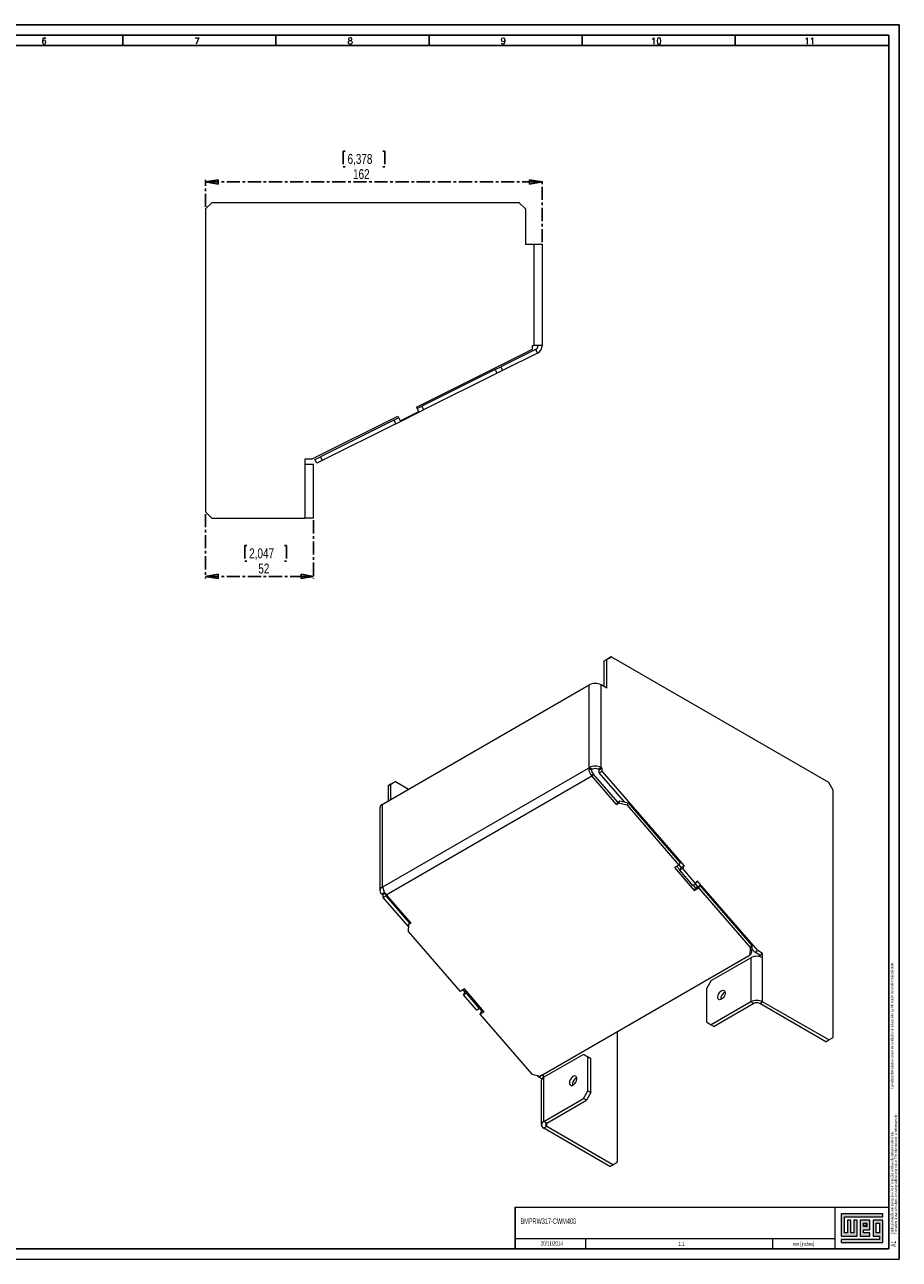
# Model space of a CAD drawing. Header units: millimetres. Extents: x 0 to 841, y 0 to 594.
# Tile 2 of 2: x 420 to 841, y 0 to 594. Entities that reach past the tile are written whole.
import ezdxf

# ---------------------------------------------------------------- set-up
doc = ezdxf.new("R2010")
doc.units = ezdxf.units.MM
doc.linetypes.add('CENTER', pattern=[10.16, 6.35, -1.27, 1.27, -1.27])
for name, color, linetype in [('CENTRO', 7, 'CENTER'), ('FORMATO', 7, 'Continuous'), ('LEGENDA', 7, 'Continuous')]:
    doc.layers.add(name, color=color, linetype=linetype)
doc.styles.add('SLDTEXTSTYLE0', font='ROMANS')
doc.styles.add('SLDTEXTSTYLE1', font='TXT', dxfattribs={"width": 0.605})
doc.styles.add('SLDTEXTSTYLE2', font='TXT', dxfattribs={"width": 0.569583})
doc.styles.add('SLDTEXTSTYLE3', font='TXT', dxfattribs={"width": 0.75})
doc.dimstyles.new('SLDDIMSTYLE0', dxfattribs={"dimtxt": 4.7625, "dimasz": 6, "dimexe": 0, "dimexo": 0.0625, "dimgap": 1.190625, "dimtad": 1, "dimdec": 1, "dimrnd": 1e-09, "dimzin": 12, "dimdsep": 46, "dimtxsty": 'SLDTEXTSTYLE3', "dimblk1": 'CLOSED', "dimblk2": 'CLOSED', "dimsah": 1, "dimcen": 0.09, "dimadec": 0, "dimazin": 3, "dimtfac": 1, "dimtdec": 1, "dimtofl": 0, "dimtmove": 0, "dimatfit": 3, "dimldrblk": 'CLOSED', "dimfxl": 1, "dimfrac": 2, "dimtolj": 1, "dimtzin": 12, "dimarcsym": 0})

# ---------------------------------------------------------------- blocks, each defined once
blk = doc.blocks.new('SW_NOTE_0')
at = {"color": 0, "linetype": 'Continuous', "lineweight": 0, "attachment_point": 1, "rotation": 90}
for s, insert, char_height, style in [('Sujeito a alteração sem aviso prévio. As informações contidas são valores de referência.                                                           Los valores demostrados pueden ser cambiados sin aviso previo. La información és de referencia solamente.', (-1.71, 0), 1.32292, 'SLDTEXTSTYLE2'), ('The values shown are subject to change without prior notice. The information is for reference only.', (0.06, 0), 1.3229, 'SLDTEXTSTYLE1')]:
    blk.add_mtext(s, dxfattribs=dict(at, insert=insert, char_height=char_height, style=style))
blk = doc.blocks.new('_CLOSED')
at = {"color": 0, "linetype": 'ByBlock', "lineweight": -2}
for p, q in [((-1, 0.166667), (0, 0)), ((-1, 0.166667), (-1, -0.166667)), ((0, 0), (-1, -0.166667)), ((0, 0), (-1, 0))]:
    blk.add_line(p, q, dxfattribs=at)
blk = doc.blocks.new('_D_4')
at = {"layer": 'CENTRO', "color": 7}
for p, q in [((507.04, 358.58), (507.04, 327.58)), ((559.04, 355.58), (559.04, 327.58)), ((526.81, 343.46), (525.85, 343.46)), ((525.85, 343.46), (525.85, 335.9)), ((545.06, 343.46), (546.02, 343.46)), ((546.02, 343.46), (546.02, 335.9)), ((525.85, 335.9), (526.81, 335.9)), ((546.02, 335.9), (545.06, 335.9)), ((507.04, 328.58), (559.04, 328.58))]:
    blk.add_line(p, q, dxfattribs=at)
at = {"layer": 'CENTRO', "color": 7, "xscale": 6, "yscale": 6, "rotation": 180}
blk.add_blockref('_CLOSED', (507.04, 328.58, 0.1), dxfattribs=at)
at = {"layer": 'CENTRO', "color": 7, "xscale": 6, "yscale": 6}
blk.add_blockref('_CLOSED', (559.04, 328.58, 0.1), dxfattribs=at)
at = {"layer": 'CENTRO', "color": 7, "char_height": 4.763, "attachment_point": 1, "style": 'SLDTEXTSTYLE3'}
for s, insert in [('2,047', (528.02, 342.03)), ('52', (532.41, 334.72))]:
    blk.add_mtext(s, dxfattribs=dict(at, insert=insert))
blk = doc.blocks.new('_D_5')
at = {"layer": 'CENTRO', "color": 7}
for p, q in [((574.17, 533.22), (573.21, 533.22)), ((573.21, 533.22), (573.21, 525.66)), ((592.42, 533.22), (593.39, 533.22)), ((593.39, 533.22), (593.39, 525.66)), ((573.21, 525.66), (574.17, 525.66)), ((593.39, 525.66), (592.42, 525.66)), ((507.04, 506.34), (507.04, 519.34)), ((507.04, 518.34), (669.04, 518.34)), ((669.04, 489.34), (669.04, 519.34))]:
    blk.add_line(p, q, dxfattribs=at)
at = {"layer": 'CENTRO', "color": 7, "xscale": 6, "yscale": 6, "rotation": 180}
blk.add_blockref('_CLOSED', (507.04, 518.34, 0.1), dxfattribs=at)
at = {"layer": 'CENTRO', "color": 7, "xscale": 6, "yscale": 6}
blk.add_blockref('_CLOSED', (669.04, 518.34, 0.1), dxfattribs=at)
at = {"layer": 'CENTRO', "color": 7, "char_height": 4.763, "attachment_point": 1, "style": 'SLDTEXTSTYLE3'}
for s, insert in [('6,378', (575.38, 531.8)), ('162', (578.02, 524.48))]:
    blk.add_mtext(s, dxfattribs=dict(at, insert=insert))

msp = doc.modelspace()

# ---------------------------------------------------------------- hatches: boundary and pattern name
at = {"linetype": 'Continuous'}
msp.add_hatch(color=7, dxfattribs=at).paths.add_polyline_path([(812.99, 21.93), (812.99, 11.15), (820.69, 11.15), (820.69, 18.85), (819.15, 18.85), (819.15, 12.69), (817.61, 12.69), (817.61, 18.85), (816.07, 18.85), (816.07, 12.69), (814.53, 12.69), (814.53, 20.39), (833.01, 20.39), (833.01, 21.93)], flags=0)
h = msp.add_hatch(color=7, dxfattribs=at)
h.paths.add_polyline_path([(812.99, 8.07), (833.01, 8.07), (833.01, 18.85), (828.39, 18.85), (828.39, 11.15), (831.47, 11.15), (831.47, 9.61), (812.99, 9.61)], flags=0)
h.paths.add_polyline_path([(829.93, 17.31), (831.47, 17.31), (831.47, 12.69), (829.93, 12.69)], flags=0)
h = msp.add_hatch(color=7, dxfattribs=at)
h.paths.add_polyline_path([(826.85, 12.69), (823.77, 12.69), (823.77, 14.23), (826.85, 14.23), (826.85, 18.85), (822.23, 18.85), (822.23, 11.15), (826.85, 11.15)], flags=0)
h.paths.add_polyline_path([(825.31, 15.77), (823.77, 15.77), (823.77, 17.31), (825.31, 17.31)], flags=0)
h = msp.add_hatch(dxfattribs=at)
h.set_pattern_fill('ANSI31', color=8, scale=0.25, style=0)
h.paths.add_polyline_path([(825.31, 15.77), (823.77, 15.77), (823.77, 17.31), (825.31, 17.31)], flags=0)

# ---------------------------------------------------------------- linework, layer by layer
at = {"color": 7, "linetype": 'Continuous', "lineweight": 15}
for p, q in [((510.04, 508.34), (507.04, 505.34)), ((507.04, 505.34), (507.04, 359.58)), ((658.04, 508.34), (510.04, 508.34)), ((661.04, 505.34), (658.04, 508.34)), ((661.04, 505.34), (661.04, 488.34)), ((661.04, 488.34), (665.04, 488.34)), ((665.04, 488.34), (665.04, 439.58)), ((665.04, 488.34), (669.04, 488.34)), ((669.04, 488.34), (669.04, 439.58)), ((664.35, 439.58), (665.04, 439.58)), ((664.35, 437.9), (664.35, 439.58)), ((669.04, 439.58), (665.04, 439.58)), ((608.51, 410.06), (664.35, 437.9)), ((665.93, 437.79), (649.14, 429.42)), ((666.82, 436), (650.03, 427.63)), ((665.93, 437.79), (666.82, 436)), ((646.45, 428.08), (611.1, 410.45)), ((646.45, 428.08), (649.14, 429.42)), ((647.35, 426.29), (646.45, 428.08)), ((649.14, 429.42), (650.03, 427.63)), ((647.35, 426.29), (612, 408.66)), ((650.03, 427.63), (647.35, 426.29)), ((609.62, 407.82), (608.51, 410.06)), ((608.87, 409.34), (611.1, 410.45)), ((611.1, 410.45), (612, 408.66)), ((558.4, 385.08), (599.56, 405.6)), ((597.68, 403.76), (599.92, 404.88)), ((598.57, 401.97), (612, 408.66)), ((599.56, 405.6), (600.67, 403.36)), ((600.67, 403.36), (609.62, 407.82)), ((597.68, 403.76), (562.33, 386.14)), ((598.57, 401.97), (563.22, 384.35)), ((597.68, 403.76), (598.57, 401.97)), ((559.64, 384.8), (562.33, 386.14)), ((562.33, 386.14), (563.22, 384.35)), ((555.04, 385.08), (558.4, 385.08)), ((555.04, 382.58), (555.04, 385.08)), ((555.04, 356.58), (555.04, 382.58)), ((555.04, 382.58), (559.04, 382.58)), ((559.04, 356.58), (559.04, 382.58)), ((560.54, 383.01), (559.64, 384.8)), ((563.22, 384.35), (560.54, 383.01)), ((507.04, 359.58), (510.04, 356.58)), ((510.04, 356.58), (555.04, 356.58)), ((559.04, 356.58), (555.04, 356.58)), ((698.82, 287.82), (700.94, 289.04)), ((700.23, 288.63), (698.82, 287.82)), ((698.82, 287.82), (698.82, 275.57)), ((702.35, 289.86), (700.23, 288.63)), ((700.23, 274.75), (700.23, 288.63)), ((700.94, 289.04), (702.35, 289.86)), ((807.01, 229.44), (702.35, 289.86)), ((592.05, 218.83), (691.75, 276.38)), ((691.75, 236.57), (691.75, 276.38)), ((697.4, 236.57), (697.4, 276.38)), ((700.23, 274.75), (697.4, 276.38)), ((592.4, 179.22), (691.39, 236.36)), ((593.97, 175.39), (692.96, 232.54)), ((691.75, 236.57), (691.39, 236.36)), ((692.81, 235.55), (691.39, 236.36)), ((693.16, 235.75), (691.75, 236.57)), ((693.16, 235.75), (692.81, 235.55)), ((693.59, 233.63), (692.96, 232.54)), ((704.83, 218.85), (692.96, 232.54)), ((705.46, 219.94), (693.59, 233.63)), ((695.99, 235.75), (697.4, 236.57)), ((695.99, 235.75), (696.48, 235.47)), ((696.48, 235.47), (697.89, 236.29)), ((696.48, 234.1), (696.48, 235.47)), ((696.48, 234.1), (697.89, 234.92)), ((708.67, 220.04), (696.48, 234.1)), ((697.4, 236.57), (697.89, 236.29)), ((697.89, 234.92), (697.89, 236.29)), ((737.38, 189.39), (697.89, 234.92)), ((594.87, 227.81), (597, 229.04)), ((596.29, 228.63), (594.87, 227.81)), ((594.87, 227.81), (594.87, 220.46)), ((598.41, 229.85), (596.29, 228.63)), ((596.29, 221.28), (596.29, 228.63)), ((597, 229.04), (598.41, 229.85)), ((598.41, 229.85), (604.78, 226.18)), ((809.13, 225.77), (807.01, 229.44)), ((809.13, 106.75), (809.13, 225.77)), ((705.46, 219.94), (704.83, 218.85)), ((705.46, 219.94), (706.53, 220.56)), ((705.89, 219.46), (706.53, 220.56)), ((706.53, 220.56), (710.54, 219.59)), ((590.87, 217.2), (590.87, 177.38)), ((592.05, 218.83), (592.05, 179.01)), ((704.83, 218.85), (705.89, 219.46)), ((709.91, 218.49), (705.89, 219.46)), ((710.54, 219.59), (709.91, 218.49)), ((709.91, 218.49), (734.91, 189.67)), ((710.54, 219.59), (735.54, 190.77)), ((735.54, 190.77), (734.91, 189.67)), ((734.91, 189.67), (732.79, 188.45)), ((732.79, 188.45), (742.28, 177.5)), ((733.84, 189.06), (735.29, 187.39)), ((735.96, 188.57), (734.95, 189.74)), ((735.96, 188.57), (735.18, 187.2)), ((735.18, 187.2), (736.59, 188.02)), ((735.18, 187.2), (741.5, 179.91)), ((735.96, 188.57), (737.38, 189.39)), ((737.38, 189.39), (736.59, 188.02)), ((736.59, 188.02), (742.92, 180.72)), ((592.05, 179.01), (592.4, 179.22)), ((741.5, 179.91), (742.92, 180.72)), ((741.69, 180.01), (742.91, 178.6)), ((742.28, 177.5), (744.4, 178.73)), ((742.91, 178.6), (742.28, 177.5)), ((744.05, 179.26), (742.82, 180.67)), ((742.91, 178.6), (745.03, 179.83)), ((742.92, 180.72), (743.71, 182.09)), ((772.81, 148.54), (743.71, 182.09)), ((745.03, 179.83), (744.4, 178.73)), ((744.4, 178.73), (769.4, 149.91)), ((745.03, 179.83), (770.03, 151)), ((592.53, 175.46), (592.05, 175.75)), ((593.49, 176.01), (592.53, 175.46)), ((592.53, 174.1), (592.53, 175.46)), ((593.95, 174.91), (592.53, 174.1)), ((604.71, 160.05), (592.53, 174.1)), ((593.95, 174.91), (593.95, 175.41)), ((605.24, 161.89), (593.95, 174.91)), ((593.97, 175.39), (605.84, 161.7)), ((604.78, 161.09), (604.56, 157.67)), ((605.41, 162.18), (604.78, 161.09)), ((605.84, 161.7), (604.78, 161.09)), ((605.41, 162.19), (605.41, 162.18)), ((604.56, 157.67), (629.55, 128.85)), ((769.18, 146.49), (769.4, 149.91)), ((769.4, 149.91), (770.03, 151)), ((770.03, 151), (769.81, 147.59)), ((771.39, 147.72), (769.93, 149.41)), ((771.39, 147.72), (772.81, 148.54)), ((775.19, 147.16), (772.81, 148.54)), ((668.06, 88.12), (769.18, 146.49)), ((750.44, 134.1), (769.53, 145.12)), ((769.81, 147.59), (769.18, 146.49)), ((769.53, 145.12), (769.53, 123.89)), ((773.77, 146.35), (771.39, 147.72)), ((773.77, 146.35), (775.19, 147.16)), ((773.77, 145.65), (773.77, 146.35)), ((775.19, 145.12), (775.19, 147.16)), ((775.19, 123.89), (775.19, 145.12)), ((750.44, 134.1), (748.32, 130.43)), ((631.67, 130.08), (629.55, 128.85)), ((632.02, 128.57), (631.03, 129.71)), ((631.23, 127.2), (632.02, 128.57)), ((632.64, 128.01), (631.23, 127.2)), ((637.56, 119.9), (631.23, 127.2)), ((641.16, 119.13), (631.67, 130.08)), ((632.66, 128.94), (632.02, 128.57)), ((632.64, 128.01), (632.97, 128.58)), ((638.97, 120.72), (632.64, 128.01)), ((748.32, 114.1), (748.32, 130.43)), ((638.97, 120.72), (637.56, 119.9)), ((640.1, 119.25), (638.88, 120.66)), ((639.3, 121.28), (638.97, 120.72)), ((639.04, 117.91), (641.16, 119.13)), ((639.67, 119), (639.04, 117.91)), ((639.67, 119), (640.74, 119.62)), ((769.53, 123.89), (750.44, 112.87)), ((770.94, 123.08), (751.85, 112.05)), ((770.94, 123.08), (769.53, 123.89)), ((773.77, 123.08), (775.19, 123.89)), ((805.59, 104.71), (773.77, 123.08)), ((807.01, 105.52), (775.19, 123.89)), ((639.04, 117.91), (664.04, 89.08)), ((748.32, 114.1), (750.44, 112.87)), ((750.44, 112.87), (751.85, 112.05)), ((705.18, 109.55), (705.18, 46.74)), ((805.59, 104.71), (807.01, 105.52)), ((807.01, 105.52), (809.13, 106.75)), ((688.92, 98.59), (669.83, 87.57)), ((691.04, 97.36), (688.92, 98.59)), ((688.92, 98.59), (690.33, 97.77)), ((690.33, 97.77), (692.45, 96.55)), ((691.04, 81.03), (691.04, 97.36)), ((692.45, 96.55), (691.04, 97.36)), ((692.45, 80.22), (692.45, 96.55)), ((664.04, 89.08), (668.06, 88.12)), ((667.45, 87.71), (666.85, 88.41)), ((668.86, 88.53), (667.45, 87.71)), ((668.97, 86.83), (667.45, 87.71)), ((668.66, 85.93), (668.66, 64.7)), ((668.86, 88.53), (668.83, 88.57)), ((670.18, 87.77), (668.86, 88.53)), ((669.83, 66.34), (669.83, 87.57)), ((685.38, 87.16), (685.71, 87.31)), ((669.83, 66.34), (688.92, 77.36)), ((688.92, 77.36), (691.04, 81.03)), ((690.33, 76.54), (688.92, 77.36)), ((692.45, 80.22), (690.33, 76.54)), ((691.04, 81.03), (692.45, 80.22)), ((671.24, 65.52), (690.33, 76.54)), ((671.24, 65.52), (669.83, 66.34)), ((671.24, 63.89), (669.83, 63.07)), ((701.65, 44.7), (669.83, 63.07)), ((703.06, 45.52), (671.24, 63.89)), ((701.65, 44.7), (703.06, 45.52)), ((703.06, 45.52), (705.18, 46.74))]:
    msp.add_line(p, q, dxfattribs=at)
at = {"color": 8, "linetype": 'Continuous', "lineweight": 15}
for p, q in [((592.42, 178.79), (592.05, 179.01)), ((593.23, 176.43), (592.05, 175.75)), ((671.24, 63.89), (671.24, 65.52))]:
    msp.add_line(p, q, dxfattribs=at)
at = {"color": 7, "linetype": 'Continuous', "lineweight": 0}
for p, q in [((833.01, 21.93), (812.99, 21.93)), ((812.99, 21.93), (812.99, 11.15)), ((814.53, 20.39), (833.01, 20.39)), ((814.53, 12.69), (814.53, 20.39)), ((817.61, 18.85), (816.07, 18.85)), ((816.07, 18.85), (816.07, 12.69)), ((817.61, 12.69), (817.61, 18.85)), ((820.69, 18.85), (819.15, 18.85)), ((819.15, 18.85), (819.15, 12.69)), ((820.69, 11.15), (820.69, 18.85)), ((826.85, 18.85), (822.23, 18.85)), ((822.23, 18.85), (822.23, 11.15)), ((826.85, 14.23), (826.85, 18.85)), ((833.01, 18.85), (828.39, 18.85)), ((828.39, 18.85), (828.39, 11.15)), ((833.01, 20.39), (833.01, 21.93)), ((833.01, 8.07), (833.01, 18.85)), ((816.07, 12.69), (814.53, 12.69)), ((819.15, 12.69), (817.61, 12.69)), ((823.77, 17.31), (825.31, 17.31)), ((823.77, 15.77), (823.77, 17.31)), ((825.31, 15.77), (823.77, 15.77)), ((823.77, 14.23), (826.85, 14.23)), ((823.77, 12.69), (823.77, 14.23)), ((826.85, 12.69), (823.77, 12.69)), ((825.31, 17.31), (825.31, 15.77)), ((826.85, 11.15), (826.85, 12.69)), ((829.93, 12.69), (829.93, 17.31)), ((829.93, 17.31), (831.47, 17.31)), ((831.47, 12.69), (829.93, 12.69)), ((831.47, 17.31), (831.47, 12.69)), ((689.95, 10.03), (689.95, 5)), ((780, 10.03), (780, 5)), ((812.99, 11.15), (820.69, 11.15)), ((812.99, 9.61), (812.99, 8.07)), ((831.47, 9.61), (812.99, 9.61)), ((812.99, 8.07), (833.01, 8.07)), ((822.23, 11.15), (826.85, 11.15)), ((828.39, 11.15), (831.47, 11.15)), ((831.47, 11.15), (831.47, 9.61))]:
    msp.add_line(p, q, dxfattribs=at)
at = {"color": 7, "linetype": 'Continuous', "lineweight": 15, "flags": 128}
for points in [[(755.39, 125.12), (754.91, 124.92), (754.47, 124.89), (754.1, 125.02), (753.82, 125.32), (753.66, 125.75), (753.62, 126.28), (753.72, 126.88), (753.94, 127.5), (754.27, 128.1), (754.68, 128.63), (755.15, 129.04), (755.63, 129.32), (756.09, 129.44), (756.5, 129.39), (756.83, 129.17), (757.05, 128.81), (757.15, 128.32), (757.12, 127.74), (756.96, 127.13), (756.68, 126.51), (756.31, 125.95), (755.86, 125.47), (755.39, 125.12)], [(683.97, 83.89), (684.45, 84.24), (684.89, 84.72), (685.26, 85.28), (685.54, 85.9), (685.7, 86.52), (685.73, 87.09), (685.64, 87.58), (685.41, 87.94), (685.09, 88.16), (684.67, 88.21), (684.21, 88.09), (683.73, 87.82), (683.27, 87.4), (682.85, 86.87), (682.53, 86.28), (682.3, 85.65), (682.21, 85.05), (682.24, 84.52), (682.4, 84.09), (682.68, 83.79), (683.05, 83.66), (683.49, 83.69), (683.97, 83.89)]]:
    msp.add_lwpolyline(points, dxfattribs=at)
at = {"color": 7, "linetype": 'Continuous', "lineweight": 15}
for centre, radius, start, end in [((665.04, 439.58), 2, 296.5, 0), ((665.04, 439.58), 4, 296.5, 0), ((694.58, 270.93), 6.15, 62.60971, 117.3903), ((697.58, 236.66), 6.19, 182.751, 221.76478), ((694.58, 231.11), 6.15, 62.60971, 117.3903), ((695.9, 235.7), 3.1, 182.75098, 221.76483), ((694.58, 233.02), 3.07, 62.60957, 117.39037), ((592.88, 217), 2.01, 114.37482, 174.30505), ((592.67, 177.38), 1.75, 110.78348, 249.21651), ((598.58, 179.51), 6.19, 182.751, 221.76478), ((772.36, 139.66), 6.15, 62.60971, 117.39029), ((758.64, 125.28), 3.59, 114.91917, 185.08607), ((772.36, 118.43), 6.15, 62.60971, 117.39029), ((772.36, 120.35), 3.07, 62.60947, 117.39053), ((670.66, 85.73), 2.01, 114.37485, 174.30507), ((687.3, 84.03), 3.67, 121.55089, 184.55656), ((670.45, 64.7), 1.75, 110.78349, 249.21651), ((671.55, 64.7), 0.873, 110.78303, 249.21697)]:
    msp.add_arc(centre, radius, start, end, dxfattribs=at)
at = {"layer": 'FORMATO'}
for p, q in [((841, 594), (0, 594)), ((841, 0), (841, 594)), ((836, 589), (25, 589)), ((467.2, 589), (467.2, 584)), ((540.9, 589), (540.9, 584)), ((614.6, 589), (614.6, 584)), ((688.3, 589), (688.3, 584)), ((762, 589), (762, 584)), ((836, 589), (836, 584)), ((25, 584), (836, 584)), ((835.95, 5), (835.95, 584)), ((656, 25.11), (656, 5)), ((835.95, 5), (24.95, 5))]:
    msp.add_line(p, q, dxfattribs=at)
at = {"layer": 'FORMATO', "lineweight": 0}
for p, q in [((656, 25.11), (836, 25.11)), ((810, 25), (810, 5)), ((655.95, 10), (689.95, 10.03)), ((689.95, 10.03), (809.95, 10.03)), ((0, 0), (841, 0))]:
    msp.add_line(p, q, dxfattribs=at)

# ---------------------------------------------------------------- block references
at = {"color": 7, "linetype": 'Continuous', "lineweight": 0}
msp.add_blockref('SW_NOTE_0', (838.49, 12.01), dxfattribs=at)

# ---------------------------------------------------------------- texts
at = {"layer": 'FORMATO'}
for s, insert, char_height, attachment_point, style in [('6', (429.26, 587.66), 3, 2, 'SLDTEXTSTYLE0'), ('7', (502.96, 587.66), 3, 2, 'SLDTEXTSTYLE0'), ('8', (576.66, 587.66), 3, 2, 'SLDTEXTSTYLE0'), ('9', (650.36, 587.66), 3, 2, 'SLDTEXTSTYLE0'), ('10', (724.03, 587.66), 3, 2, 'SLDTEXTSTYLE0'), ('11', (797.73, 587.66), 3, 2, 'SLDTEXTSTYLE0'), ('mm [inches]', (789.69, 8.32), 1.9, 1, 'SLDTEXTSTYLE1')]:
    msp.add_mtext(s, dxfattribs=dict(at, insert=insert, char_height=char_height, attachment_point=attachment_point, style=style))
at = {"layer": 'LEGENDA', "style": 'SLDTEXTSTYLE1'}
for s, insert, char_height, attachment_point in [('BMPRW317-CWM400', (658.62, 19.68), 2.6458, 1), ('20/11/2014', (673.7, 8.68), 2.117, 2), ('1:1', (736.13, 8.56), 2.117, 2)]:
    msp.add_mtext(s, dxfattribs=dict(at, insert=insert, char_height=char_height, attachment_point=attachment_point))
at = {"layer": 'LEGENDA', "insert": (836.98, 5.98), "char_height": 2.381, "attachment_point": 1, "rotation": 90, "style": 'SLDTEXTSTYLE1'}
msp.add_mtext('A1', dxfattribs=at)

# ---------------------------------------------------------------- dimensions: what is measured, and where the dimension line sits
at = {"layer": 'CENTRO', "color": 7}
for base, p1, p2, picture, middle in [((669.04, 518.34), (507.04, 505.34), (669.04, 488.34), '_D_5', (583.3, 518.34)), ((559.04, 328.58), (507.04, 359.58), (559.04, 356.58), '_D_4', (535.93, 328.58))]:
    dim = msp.add_linear_dim(base=base, p1=p1, p2=p2, dimstyle='SLDDIMSTYLE0', dxfattribs=at)
    dim.commit()
    dim.dimension.update_dxf_attribs({"geometry": picture, "text_midpoint": middle, "dimtype": 160})

doc.saveas('drawing.dxf')
